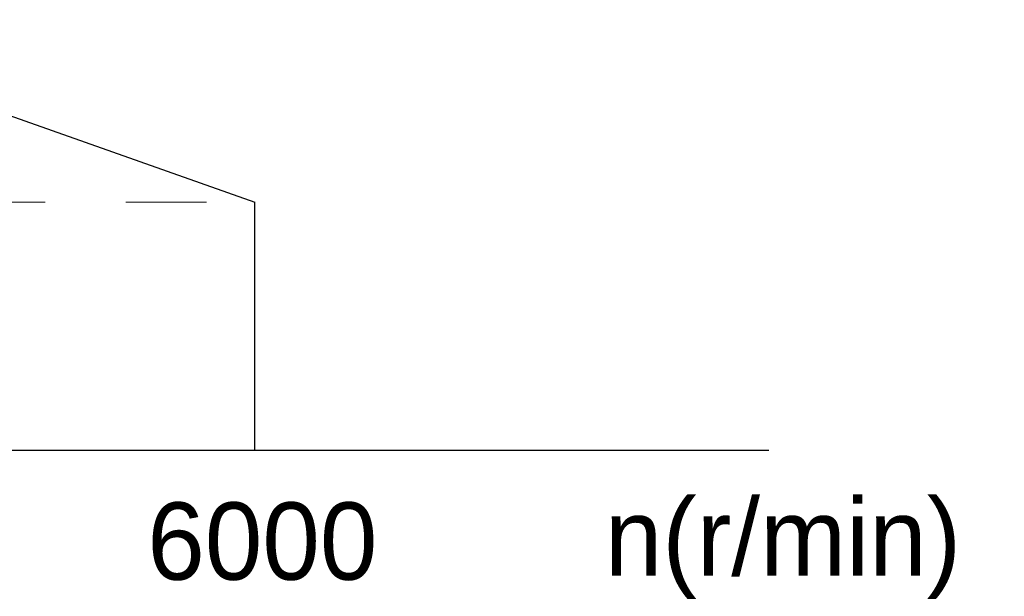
# Model space of a CAD drawing. Header units: inches. Extents: x 61 to 8431, y -6094 to -4411.
# Tile 5 of 15: x 3008 to 3100, y -5871 to -5817. Entities that reach past the tile are written whole.
import ezdxf

# ---------------------------------------------------------------- set-up
doc = ezdxf.new("R2010")
doc.units = ezdxf.units.IN
doc.header["$MEASUREMENT"] = 0
doc.linetypes.add('JIS_02_1.2', pattern=[2.5, 1.25, -1.25])
doc.layers.add('尺寸标注', color=7, linetype='Continuous')
doc.layers.add('虚线', color=7, linetype='JIS_02_1.2', lineweight=13)
doc.styles.add('SLDTEXTSTYLE0', font='txt')

msp = doc.modelspace()

# ---------------------------------------------------------------- linework, layer by layer
for p, q in [((2982.1101, -5817.4138), (3030.1101, -5834.3957)), ((3030.1101, -5857.4938), (3030.1101, -5834.3957)), ((2982.1101, -5857.4938), (3030.1101, -5857.4938)), ((3030.1101, -5857.4938), (3077.9405, -5857.4938))]:
    msp.add_line(p, q)
at = {"layer": '虚线', "ltscale": 6}
msp.add_line((2838.1101, -5834.3957), (3030.1101, -5834.3957), dxfattribs=at)

# ---------------------------------------------------------------- texts
at = {"layer": '尺寸标注', "char_height": 7.2, "attachment_point": 1, "style": 'SLDTEXTSTYLE0'}
for s, insert in [('n(r/min)', (3062.6861, -5861.9917)), ('6000', (3020.1073, -5862.3726))]:
    msp.add_mtext(s, dxfattribs=dict(at, insert=insert))

doc.saveas('drawing.dxf')
